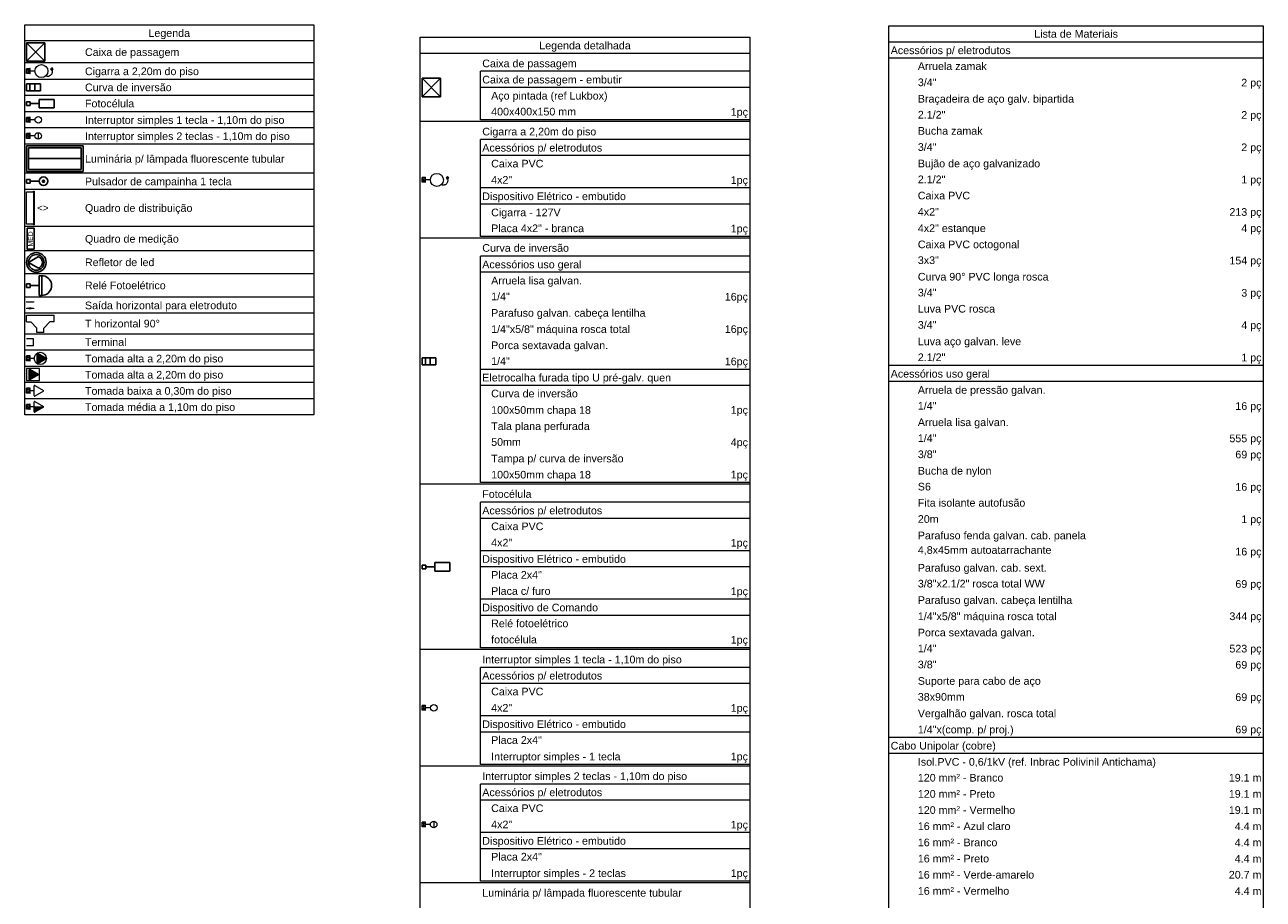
# Model space of a CAD drawing. Header units: millimetres. Extents: x -8 to 220, y -114 to 51.
# Tile 82 of 82: x 185 to 220, y 5 to 30. Entities that reach past the tile are written whole.
import ezdxf

# ---------------------------------------------------------------- set-up
doc = ezdxf.new("R2010")
doc.units = ezdxf.units.MM
doc.header["$MEASUREMENT"] = 0
for name, color, linetype, lineweight in [('Conexões - condutos Retangulares', 8, 'Continuous', 5), ('DI-Tabelas', 7, 'Continuous', 5), ('EL-Cigarra', 7, 'Continuous', 5), ('EL-Interruptor', 5, 'Continuous', 5), ('EL-Quadro de distribuição', 7, 'Continuous', 5), ('EL-Tomadas', 4, 'Continuous', 5), ('IFC-Caixa de passagem-Contorno', 44, 'Continuous', 5)]:
    doc.layers.add(name, color=color, linetype=linetype, lineweight=lineweight)
doc.layers.add('P-SIMBOL', color=5, linetype='Continuous')
doc.styles.add('Arial', font='arial.ttf')

msp = doc.modelspace()

# ---------------------------------------------------------------- hatches: boundary and pattern name
at = {"layer": 'EL-Tomadas', "linetype": 'Continuous'}
for points in [[(185.168, 20.316), (185.413, 20.175), (185.416, 20.173), (185.416, 20.172), (185.417, 20.17), (185.419, 20.168), (185.419, 20.165), (185.419, 20.162), (185.418, 20.16), (185.417, 20.158), (185.416, 20.156), (185.415, 20.155), (185.414, 20.155), (185.413, 20.154), (185.168, 20.012), (185.164, 20.011), (185.161, 20.011), (185.157, 20.012), (185.155, 20.013), (185.152, 20.015), (185.15, 20.019), (185.15, 20.022), (185.15, 20.306), (185.15, 20.309), (185.151, 20.311), (185.152, 20.313), (185.154, 20.315), (185.156, 20.316), (185.158, 20.317), (185.162, 20.318), (185.165, 20.318), (185.167, 20.317)], [(185.19, 19.71), (184.945, 19.851), (184.934, 19.852), (184.927, 19.841), (184.926, 19.558), (184.932, 19.547), (184.944, 19.547), (185.19, 19.689), (185.196, 19.699)], [(185.068, 18.769), (185.337, 18.769), (185.337, 18.766), (185.336, 18.763), (185.335, 18.761), (185.333, 18.759), (185.331, 18.758), (185.084, 18.616), (185.081, 18.615), (185.078, 18.615), (185.075, 18.616), (185.073, 18.617), (185.07, 18.62), (185.069, 18.623), (185.068, 18.626), (185.068, 18.769)]]:
    msp.add_hatch(color=7, dxfattribs=at).paths.add_polyline_path(points)
at = {"layer": 'P-SIMBOL', "linetype": 'Continuous'}
msp.add_hatch(color=7, dxfattribs=at).paths.add_polyline_path([(185.365, 25.26), (185.365, 25.263), (185.365, 25.265), (185.364, 25.268), (185.363, 25.27), (185.362, 25.273), (185.361, 25.275), (185.359, 25.278), (185.358, 25.28), (185.356, 25.282), (185.354, 25.284), (185.352, 25.285), (185.35, 25.287), (185.347, 25.288), (185.345, 25.289), (185.342, 25.29), (185.339, 25.29), (185.337, 25.291), (185.334, 25.291), (185.331, 25.291), (185.329, 25.29), (185.326, 25.29), (185.323, 25.289), (185.321, 25.288), (185.319, 25.287), (185.316, 25.285), (185.314, 25.284), (185.312, 25.282), (185.31, 25.28), (185.309, 25.278), (185.307, 25.275), (185.306, 25.273), (185.305, 25.27), (185.304, 25.268), (185.304, 25.265), (185.303, 25.263), (185.303, 25.26), (185.303, 25.257), (185.304, 25.254), (185.304, 25.252), (185.305, 25.249), (185.306, 25.247), (185.307, 25.244), (185.309, 25.242), (185.31, 25.24), (185.312, 25.238), (185.314, 25.236), (185.316, 25.234), (185.319, 25.233), (185.321, 25.232), (185.323, 25.231), (185.326, 25.23), (185.329, 25.229), (185.331, 25.229), (185.334, 25.229), (185.337, 25.229), (185.339, 25.229), (185.342, 25.23), (185.345, 25.231), (185.347, 25.232), (185.35, 25.233), (185.352, 25.234), (185.354, 25.236), (185.356, 25.238), (185.358, 25.24), (185.359, 25.242), (185.361, 25.244), (185.362, 25.247), (185.363, 25.249), (185.364, 25.252), (185.365, 25.254), (185.365, 25.257)])

# ---------------------------------------------------------------- linework, layer by layer
at = {"color": 7}
for p, q in [((184.846, 28.058), (185.246, 28.058)), ((184.846, 27.858), (184.846, 28.058)), ((184.846, 27.858), (185.246, 27.858)), ((184.946, 27.858), (184.946, 28.058)), ((185.082, 27.858), (185.082, 28.058)), ((185.246, 27.858), (185.246, 28.058)), ((196.226, 20.182), (196.626, 20.182)), ((196.226, 19.982), (196.226, 20.182)), ((196.226, 19.982), (196.626, 19.982)), ((196.326, 19.982), (196.326, 20.182)), ((196.461, 19.982), (196.461, 20.182)), ((196.626, 19.982), (196.626, 20.182))]:
    msp.add_line(p, q, dxfattribs=at)
at = {"layer": 'Conexões - condutos Retangulares', "color": 7}
for p, q in [((184.846, 21.805), (184.846, 21.785)), ((184.846, 21.795), (185.046, 21.795)), ((185.046, 21.805), (185.046, 21.785)), ((184.846, 21.605), (184.846, 21.585)), ((184.916, 21.595), (184.846, 21.595)), ((184.976, 21.605), (184.916, 21.605)), ((184.916, 21.605), (184.916, 21.585)), ((184.976, 21.585), (184.916, 21.585)), ((184.976, 21.605), (184.976, 21.585)), ((185.046, 21.595), (184.976, 21.595)), ((185.046, 21.605), (185.046, 21.585)), ((184.846, 21.212), (184.971, 21.212)), ((185.146, 20.912), (185.146, 21.036)), ((185.346, 20.912), (185.346, 21.036)), ((185.646, 21.212), (185.522, 21.212)), ((185.046, 20.53), (184.846, 20.53))]:
    msp.add_line(p, q, dxfattribs=at)
at = {"layer": 'Conexões - condutos Retangulares', "color": 7, "linetype": 'Continuous'}
for p, q in [((184.846, 21.412), (185.646, 21.412)), ((184.846, 21.212), (184.846, 21.412)), ((185.646, 21.212), (185.646, 21.412)), ((185.146, 21.036), (184.971, 21.212)), ((185.346, 21.036), (185.522, 21.212)), ((185.046, 20.73), (184.846, 20.73)), ((185.046, 20.53), (185.046, 20.73)), ((185.346, 20.912), (185.146, 20.912))]:
    msp.add_line(p, q, dxfattribs=at)
at = {"layer": 'DI-Tabelas'}
for p, q in [((184.796, 29.296), (184.796, 29.761)), ((184.796, 29.761), (193.11, 29.761)), ((193.11, 29.761), (193.11, 29.296)), ((209.659, 29.265), (209.659, 29.73)), ((209.659, 29.73), (220.425, 29.73)), ((220.425, 29.73), (220.425, 29.265)), ((193.11, 29.296), (184.796, 29.296)), ((184.796, 28.666), (184.796, 29.296)), ((193.11, 29.296), (193.11, 28.666)), ((196.176, 28.938), (196.176, 29.403)), ((196.176, 29.403), (205.652, 29.403)), ((205.652, 29.403), (205.652, 28.938)), ((220.425, 29.265), (209.659, 29.265)), ((209.659, 28.8), (209.659, 29.265)), ((220.425, 29.265), (220.425, 28.8)), ((205.652, 28.938), (196.176, 28.938)), ((196.176, 26.977), (196.176, 28.938)), ((205.652, 28.938), (205.652, 26.977)), ((186.478, 28.666), (184.796, 28.666)), ((184.796, 28.191), (184.796, 28.666)), ((193.11, 28.666), (186.478, 28.666)), ((193.11, 28.666), (193.11, 28.191)), ((220.425, 28.8), (209.659, 28.8)), ((209.659, 28.334), (209.659, 28.8)), ((220.425, 28.8), (220.425, 28.334)), ((186.478, 28.191), (184.796, 28.191)), ((184.796, 27.726), (184.796, 28.191)), ((193.11, 28.191), (186.478, 28.191)), ((193.11, 28.191), (193.11, 27.726)), ((205.652, 28.423), (197.908, 28.423)), ((197.908, 27.957), (197.908, 28.423)), ((205.652, 28.423), (205.652, 27.957)), ((209.659, 27.869), (209.659, 28.334)), ((220.425, 28.334), (220.425, 27.869)), ((205.652, 27.957), (197.908, 27.957)), ((197.908, 27.492), (197.908, 27.957)), ((205.652, 27.957), (205.652, 27.492)), ((209.659, 27.404), (209.659, 27.869)), ((220.425, 27.869), (220.425, 27.404)), ((186.478, 27.726), (184.796, 27.726)), ((184.796, 27.26), (184.796, 27.726)), ((193.11, 27.726), (186.478, 27.726)), ((193.11, 27.726), (193.11, 27.26)), ((197.908, 27.027), (197.908, 27.492)), ((205.652, 27.492), (205.652, 27.027)), ((186.478, 27.26), (184.796, 27.26)), ((184.796, 26.795), (184.796, 27.26)), ((193.11, 27.26), (186.478, 27.26)), ((193.11, 27.26), (193.11, 26.795)), ((209.659, 26.939), (209.659, 27.404)), ((220.425, 27.404), (220.425, 26.939)), ((186.478, 26.795), (184.796, 26.795)), ((184.796, 26.33), (184.796, 26.795)), ((193.11, 26.795), (186.478, 26.795)), ((193.11, 26.795), (193.11, 26.33)), ((197.858, 26.977), (196.176, 26.977)), ((196.176, 23.621), (196.176, 26.977)), ((205.652, 26.977), (197.858, 26.977)), ((204.58, 27.027), (197.908, 27.027)), ((205.652, 27.027), (204.58, 27.027)), ((205.652, 26.977), (205.652, 23.621)), ((209.659, 26.474), (209.659, 26.939)), ((220.425, 26.939), (220.425, 26.474)), ((205.652, 26.462), (197.908, 26.462)), ((197.908, 25.997), (197.908, 26.462)), ((205.652, 26.462), (205.652, 25.997)), ((209.659, 26.008), (209.659, 26.474)), ((220.425, 26.474), (220.425, 26.008)), ((186.478, 26.33), (184.796, 26.33)), ((184.796, 25.492), (184.796, 26.33)), ((193.11, 26.33), (186.478, 26.33)), ((193.11, 26.33), (193.11, 25.492)), ((205.652, 25.997), (197.908, 25.997)), ((197.908, 25.531), (197.908, 25.997)), ((205.652, 25.997), (205.652, 25.531)), ((209.659, 25.543), (209.659, 26.008)), ((220.425, 26.008), (220.425, 25.543)), ((186.478, 25.492), (184.796, 25.492)), ((184.796, 25.027), (184.796, 25.492)), ((193.11, 25.492), (186.478, 25.492)), ((193.11, 25.492), (193.11, 25.027)), ((197.908, 25.066), (197.908, 25.531)), ((205.652, 25.531), (205.652, 25.066)), ((209.659, 25.078), (209.659, 25.543)), ((220.425, 25.543), (220.425, 25.078)), ((186.478, 25.027), (184.796, 25.027)), ((184.796, 23.959), (184.796, 25.027)), ((193.11, 25.027), (186.478, 25.027)), ((193.11, 25.027), (193.11, 23.959)), ((204.64, 25.066), (197.908, 25.066)), ((197.908, 24.601), (197.908, 25.066)), ((205.652, 25.066), (204.64, 25.066)), ((205.652, 25.066), (205.652, 24.601)), ((209.659, 24.613), (209.659, 25.078)), ((220.425, 25.078), (220.425, 24.613)), ((205.652, 24.601), (197.908, 24.601)), ((197.908, 24.136), (197.908, 24.601)), ((205.652, 24.601), (205.652, 24.136)), ((209.659, 24.148), (209.659, 24.613)), ((220.425, 24.613), (220.425, 24.148)), ((186.478, 23.959), (184.796, 23.959)), ((184.796, 23.257), (184.796, 23.959)), ((193.11, 23.959), (186.478, 23.959)), ((193.11, 23.959), (193.11, 23.257)), ((197.908, 23.671), (197.908, 24.136)), ((205.652, 24.136), (205.652, 23.671)), ((209.659, 23.682), (209.659, 24.148)), ((220.425, 24.148), (220.425, 23.682)), ((197.858, 23.621), (196.176, 23.621)), ((196.176, 16.543), (196.176, 23.621)), ((205.652, 23.621), (197.858, 23.621)), ((204.64, 23.671), (197.908, 23.671)), ((205.652, 23.671), (204.64, 23.671)), ((205.652, 23.621), (205.652, 16.543)), ((209.659, 23.217), (209.659, 23.682)), ((220.425, 23.682), (220.425, 23.217)), ((186.478, 23.257), (184.796, 23.257)), ((184.796, 22.592), (184.796, 23.257)), ((193.11, 23.257), (186.478, 23.257)), ((193.11, 23.257), (193.11, 22.592)), ((209.659, 22.752), (209.659, 23.217)), ((220.425, 23.217), (220.425, 22.752)), ((205.652, 23.105), (197.908, 23.105)), ((197.908, 22.64), (197.908, 23.105)), ((205.652, 23.105), (205.652, 22.64)), ((186.478, 22.592), (184.796, 22.592)), ((184.796, 21.927), (184.796, 22.592)), ((193.11, 22.592), (186.478, 22.592)), ((193.11, 22.592), (193.11, 21.927)), ((205.652, 22.64), (197.908, 22.64)), ((197.908, 22.175), (197.908, 22.64)), ((205.652, 22.64), (205.652, 22.175)), ((209.659, 22.287), (209.659, 22.752)), ((220.425, 22.752), (220.425, 22.287)), ((197.908, 21.71), (197.908, 22.175)), ((205.652, 22.175), (205.652, 21.71)), ((209.659, 21.822), (209.659, 22.287)), ((220.425, 22.287), (220.425, 21.822)), ((186.478, 21.927), (184.796, 21.927)), ((184.796, 21.462), (184.796, 21.927)), ((193.11, 21.927), (186.478, 21.927)), ((193.11, 21.927), (193.11, 21.462)), ((209.659, 21.356), (209.659, 21.822)), ((220.425, 21.822), (220.425, 21.356)), ((186.478, 21.462), (184.796, 21.462)), ((184.796, 20.862), (184.796, 21.462)), ((193.11, 21.462), (186.478, 21.462)), ((193.11, 21.462), (193.11, 20.862)), ((197.908, 21.245), (197.908, 21.71)), ((205.652, 21.71), (205.652, 21.245)), ((197.908, 20.779), (197.908, 21.245)), ((205.652, 21.245), (205.652, 20.779)), ((209.659, 20.891), (209.659, 21.356)), ((220.425, 21.356), (220.425, 20.891)), ((186.478, 20.862), (184.796, 20.862)), ((184.796, 20.397), (184.796, 20.862)), ((193.11, 20.862), (186.478, 20.862)), ((193.11, 20.862), (193.11, 20.397)), ((197.908, 20.314), (197.908, 20.779)), ((205.652, 20.779), (205.652, 20.314)), ((209.659, 20.426), (209.659, 20.891)), ((220.425, 20.891), (220.425, 20.426)), ((186.478, 20.397), (184.796, 20.397)), ((184.796, 19.932), (184.796, 20.397)), ((193.11, 20.397), (186.478, 20.397)), ((193.11, 20.397), (193.11, 19.932)), ((197.908, 19.849), (197.908, 20.314)), ((205.652, 20.314), (205.652, 19.849)), ((209.659, 19.961), (209.659, 20.426)), ((220.425, 20.426), (220.425, 19.961)), ((210.439, 19.961), (209.659, 19.961)), ((209.659, 19.496), (209.659, 19.961)), ((217.157, 19.961), (210.439, 19.961)), ((220.425, 19.961), (217.157, 19.961)), ((220.425, 19.961), (220.425, 19.496)), ((186.478, 19.932), (184.796, 19.932)), ((184.796, 19.467), (184.796, 19.932)), ((193.11, 19.932), (186.478, 19.932)), ((193.11, 19.932), (193.11, 19.467)), ((204.56, 19.849), (197.908, 19.849)), ((197.908, 19.384), (197.908, 19.849)), ((205.652, 19.849), (204.56, 19.849)), ((205.652, 19.849), (205.652, 19.384)), ((186.478, 19.467), (184.796, 19.467)), ((184.796, 19.001), (184.796, 19.467)), ((193.11, 19.467), (186.478, 19.467)), ((193.11, 19.467), (193.11, 19.001)), ((205.652, 19.384), (197.908, 19.384)), ((197.908, 18.919), (197.908, 19.384)), ((205.652, 19.384), (205.652, 18.919)), ((220.425, 19.496), (209.659, 19.496)), ((209.659, 19.03), (209.659, 19.496)), ((220.425, 19.496), (220.425, 19.03)), ((186.478, 19.001), (184.796, 19.001)), ((184.796, 18.536), (184.796, 19.001)), ((193.11, 19.001), (186.478, 19.001)), ((193.11, 19.001), (193.11, 18.536)), ((197.908, 18.453), (197.908, 18.919)), ((205.652, 18.919), (205.652, 18.453)), ((209.659, 18.565), (209.659, 19.03)), ((220.425, 19.03), (220.425, 18.565)), ((186.478, 18.536), (184.796, 18.536)), ((193.11, 18.536), (186.478, 18.536)), ((209.659, 18.1), (209.659, 18.565)), ((220.425, 18.565), (220.425, 18.1)), ((197.908, 17.988), (197.908, 18.453)), ((205.652, 18.453), (205.652, 17.988)), ((197.908, 17.523), (197.908, 17.988)), ((205.652, 17.988), (205.652, 17.523)), ((209.659, 17.635), (209.659, 18.1)), ((220.425, 18.1), (220.425, 17.635)), ((197.908, 17.058), (197.908, 17.523)), ((205.652, 17.523), (205.652, 17.058)), ((209.659, 17.17), (209.659, 17.635)), ((220.425, 17.635), (220.425, 17.17)), ((209.659, 16.704), (209.659, 17.17)), ((220.425, 17.17), (220.425, 16.704)), ((197.908, 16.593), (197.908, 17.058)), ((205.652, 17.058), (205.652, 16.593)), ((197.858, 16.543), (196.176, 16.543)), ((196.176, 11.791), (196.176, 16.543)), ((205.652, 16.543), (197.858, 16.543)), ((204.56, 16.593), (197.908, 16.593)), ((205.652, 16.593), (204.56, 16.593)), ((205.652, 16.543), (205.652, 11.791)), ((209.659, 16.239), (209.659, 16.704)), ((220.425, 16.704), (220.425, 16.239)), ((209.659, 15.774), (209.659, 16.239)), ((220.425, 16.239), (220.425, 15.774)), ((205.652, 16.027), (197.908, 16.027)), ((197.908, 15.562), (197.908, 16.027)), ((205.652, 16.027), (205.652, 15.562)), ((209.659, 15.309), (209.659, 15.774)), ((220.425, 15.774), (220.425, 15.309)), ((205.652, 15.562), (197.908, 15.562)), ((197.908, 15.097), (197.908, 15.562)), ((205.652, 15.562), (205.652, 15.097)), ((197.908, 14.632), (197.908, 15.097)), ((205.652, 15.097), (205.652, 14.632)), ((209.659, 14.844), (209.659, 15.309)), ((220.425, 15.309), (220.425, 14.844)), ((204.11, 14.632), (197.908, 14.632)), ((197.908, 14.167), (197.908, 14.632)), ((205.652, 14.632), (204.11, 14.632)), ((205.652, 14.632), (205.652, 14.167)), ((209.659, 14.378), (209.659, 14.844)), ((220.425, 14.844), (220.425, 14.378)), ((209.659, 13.913), (209.659, 14.378)), ((220.425, 14.378), (220.425, 13.913)), ((205.652, 14.167), (197.908, 14.167)), ((197.908, 13.701), (197.908, 14.167)), ((205.652, 14.167), (205.652, 13.701)), ((209.659, 13.448), (209.659, 13.913)), ((220.425, 13.913), (220.425, 13.448)), ((197.908, 13.236), (197.908, 13.701)), ((205.652, 13.701), (205.652, 13.236)), ((204.11, 13.236), (197.908, 13.236)), ((197.908, 12.771), (197.908, 13.236)), ((205.652, 13.236), (204.11, 13.236)), ((205.652, 13.236), (205.652, 12.771)), ((209.659, 12.983), (209.659, 13.448)), ((220.425, 13.448), (220.425, 12.983)), ((209.659, 12.518), (209.659, 12.983)), ((220.425, 12.983), (220.425, 12.518)), ((205.652, 12.771), (197.908, 12.771)), ((197.908, 12.306), (197.908, 12.771)), ((205.652, 12.771), (205.652, 12.306)), ((209.659, 12.052), (209.659, 12.518)), ((220.425, 12.518), (220.425, 12.052)), ((197.908, 11.841), (197.908, 12.306)), ((205.652, 12.306), (205.652, 11.841)), ((197.858, 11.791), (196.176, 11.791)), ((196.176, 8.434), (196.176, 11.791)), ((205.652, 11.791), (197.858, 11.791)), ((204.11, 11.841), (197.908, 11.841)), ((205.652, 11.841), (204.11, 11.841)), ((205.652, 11.791), (205.652, 8.434)), ((209.659, 11.587), (209.659, 12.052)), ((220.425, 12.052), (220.425, 11.587)), ((209.659, 11.122), (209.659, 11.587)), ((220.425, 11.587), (220.425, 11.122)), ((205.652, 11.275), (197.908, 11.275)), ((197.908, 10.81), (197.908, 11.275)), ((205.652, 11.275), (205.652, 10.81)), ((209.659, 10.657), (209.659, 11.122)), ((220.425, 11.122), (220.425, 10.657)), ((205.652, 10.81), (197.908, 10.81)), ((197.908, 10.345), (197.908, 10.81)), ((205.652, 10.81), (205.652, 10.345)), ((197.908, 9.88), (197.908, 10.345)), ((205.652, 10.345), (205.652, 9.88)), ((209.659, 10.192), (209.659, 10.657)), ((220.425, 10.657), (220.425, 10.192)), ((209.659, 9.726), (209.659, 10.192)), ((220.425, 10.192), (220.425, 9.726)), ((204.335, 9.88), (197.908, 9.88)), ((197.908, 9.415), (197.908, 9.88)), ((205.652, 9.88), (204.335, 9.88)), ((205.652, 9.88), (205.652, 9.415)), ((209.659, 9.261), (209.659, 9.726)), ((220.425, 9.726), (220.425, 9.261)), ((205.652, 9.415), (197.908, 9.415)), ((197.908, 8.949), (197.908, 9.415)), ((205.652, 9.415), (205.652, 8.949)), ((197.908, 8.484), (197.908, 8.949)), ((205.652, 8.949), (205.652, 8.484)), ((210.439, 9.261), (209.659, 9.261)), ((209.659, 8.796), (209.659, 9.261)), ((217.157, 9.261), (210.439, 9.261)), ((220.425, 9.261), (217.157, 9.261)), ((220.425, 9.261), (220.425, 8.796)), ((220.425, 8.796), (209.659, 8.796)), ((209.659, 8.331), (209.659, 8.796)), ((220.425, 8.796), (220.425, 8.331)), ((197.858, 8.434), (196.176, 8.434)), ((196.176, 5.078), (196.176, 8.434)), ((205.652, 8.434), (197.858, 8.434)), ((204.335, 8.484), (197.908, 8.484)), ((205.652, 8.484), (204.335, 8.484)), ((205.652, 8.434), (205.652, 5.078)), ((209.659, 7.866), (209.659, 8.331)), ((220.425, 8.331), (220.425, 7.866)), ((205.652, 7.919), (197.908, 7.919)), ((197.908, 7.454), (197.908, 7.919)), ((205.652, 7.919), (205.652, 7.454)), ((209.659, 7.4), (209.659, 7.866)), ((220.425, 7.866), (220.425, 7.4)), ((205.652, 7.454), (197.908, 7.454)), ((197.908, 6.989), (197.908, 7.454)), ((205.652, 7.454), (205.652, 6.989)), ((209.659, 6.935), (209.659, 7.4)), ((220.425, 7.4), (220.425, 6.935)), ((197.908, 6.523), (197.908, 6.989)), ((205.652, 6.989), (205.652, 6.523)), ((209.659, 6.47), (209.659, 6.935)), ((220.425, 6.935), (220.425, 6.47)), ((204.335, 6.523), (197.908, 6.523)), ((197.908, 6.058), (197.908, 6.523)), ((205.652, 6.523), (204.335, 6.523)), ((205.652, 6.523), (205.652, 6.058)), ((209.659, 6.005), (209.659, 6.47)), ((220.425, 6.47), (220.425, 6.005)), ((205.652, 6.058), (197.908, 6.058)), ((197.908, 5.593), (197.908, 6.058)), ((205.652, 6.058), (205.652, 5.593)), ((209.659, 5.54), (209.659, 6.005)), ((220.425, 6.005), (220.425, 5.54)), ((197.908, 5.128), (197.908, 5.593)), ((205.652, 5.593), (205.652, 5.128)), ((209.659, 5.074), (209.659, 5.54)), ((220.425, 5.54), (220.425, 5.074)), ((197.858, 5.078), (196.176, 5.078)), ((196.176, -1.535), (196.176, 5.078)), ((205.652, 5.078), (197.858, 5.078)), ((204.335, 5.128), (197.908, 5.128)), ((205.652, 5.128), (204.335, 5.128)), ((205.652, 5.078), (205.652, -1.535)), ((209.659, 4.609), (209.659, 5.074)), ((220.425, 5.074), (220.425, 4.609)), ((209.659, 4.144), (209.659, 4.609)), ((220.425, 4.609), (220.425, 4.144))]:
    msp.add_line(p, q, dxfattribs=at)
at = {"layer": 'EL-Cigarra', "color": 7}
for p, q in [((185.087, 28.428), (184.947, 28.428)), ((196.466, 25.299), (196.327, 25.299))]:
    msp.add_line(p, q, dxfattribs=at)
for points in [[(185.605, 28.485), (185.605, 28.49), (185.603, 28.494), (185.601, 28.499), (185.598, 28.503), (185.595, 28.506), (185.591, 28.509), (185.586, 28.511), (185.581, 28.513), (185.576, 28.513), (185.572, 28.513), (185.567, 28.511), (185.562, 28.509), (185.558, 28.506), (185.555, 28.503), (185.552, 28.499), (185.55, 28.494), (185.548, 28.49), (185.548, 28.485), (185.576, 28.485), (185.548, 28.485), (185.548, 28.485), (185.548, 28.485), (185.548, 28.48), (185.55, 28.475), (185.552, 28.47), (185.555, 28.466), (185.558, 28.463), (185.562, 28.46), (185.567, 28.458), (185.572, 28.457), (185.576, 28.456), (185.581, 28.457), (185.586, 28.458), (185.591, 28.46), (185.595, 28.463), (185.598, 28.466), (185.601, 28.47), (185.603, 28.475), (185.605, 28.48), (185.605, 28.485), (185.576, 28.485), (185.605, 28.485)], [(185.407, 28.296), (185.422, 28.29), (185.439, 28.286), (185.456, 28.284), (185.473, 28.284), (185.49, 28.287), (185.506, 28.291), (185.522, 28.298), (185.536, 28.307), (185.55, 28.317), (185.562, 28.33), (185.572, 28.343), (185.581, 28.358), (185.587, 28.374), (185.591, 28.39), (185.594, 28.407), (185.594, 28.424), (185.591, 28.441), (185.587, 28.458)], [(196.786, 25.166), (196.802, 25.16), (196.818, 25.156), (196.835, 25.154), (196.852, 25.155), (196.869, 25.157), (196.885, 25.162), (196.901, 25.169), (196.916, 25.177), (196.929, 25.188), (196.941, 25.2), (196.951, 25.214), (196.96, 25.228), (196.966, 25.244), (196.97, 25.261), (196.973, 25.278), (196.973, 25.295), (196.971, 25.311), (196.966, 25.328)], [(196.984, 25.355), (196.984, 25.36), (196.982, 25.365), (196.98, 25.369), (196.977, 25.373), (196.974, 25.377), (196.97, 25.38), (196.965, 25.382), (196.961, 25.383), (196.956, 25.383), (196.951, 25.383), (196.946, 25.382), (196.941, 25.38), (196.937, 25.377), (196.934, 25.373), (196.931, 25.369), (196.929, 25.365), (196.928, 25.36), (196.927, 25.355), (196.956, 25.355), (196.927, 25.355), (196.927, 25.355), (196.927, 25.355), (196.928, 25.35), (196.929, 25.345), (196.931, 25.341), (196.934, 25.337), (196.937, 25.333), (196.941, 25.33), (196.946, 25.328), (196.951, 25.327), (196.956, 25.326), (196.961, 25.327), (196.965, 25.328), (196.97, 25.33), (196.974, 25.333), (196.977, 25.337), (196.98, 25.341), (196.982, 25.345), (196.984, 25.35), (196.984, 25.355), (196.956, 25.355), (196.984, 25.355)]]:
    msp.add_lwpolyline(points, dxfattribs=at)
for centre, radius in [((185.274, 28.428), 0.188), ((185.576, 28.485), 0.0291), ((185.576, 28.485), 0.0285), ((196.653, 25.299), 0.188), ((196.956, 25.355), 0.0291), ((196.956, 25.355), 0.0285)]:
    msp.add_circle(centre, radius, dxfattribs=at)
at = {"layer": 'EL-Interruptor', "color": 7}
for p, q in [((185.093, 27.028), (184.947, 27.028)), ((185.087, 26.563), (184.947, 26.563)), ((185.18, 26.656), (185.18, 26.469)), ((196.472, 10.112), (196.327, 10.112)), ((196.56, 6.85), (196.56, 6.662)), ((196.466, 6.756), (196.327, 6.756))]:
    msp.add_line(p, q, dxfattribs=at)
for centre in [(185.186, 27.028), (185.18, 26.563), (196.566, 10.112), (196.56, 6.756)]:
    msp.add_circle(centre, 0.0938, dxfattribs=at)
at = {"layer": 'EL-Quadro de distribuição', "color": 7}
for p, q in [((184.846, 24.957), (185.05, 24.957)), ((184.846, 24.029), (184.846, 24.957)), ((185.05, 24.957), (185.05, 24.977)), ((185.05, 24.977), (185.07, 24.977)), ((185.05, 24.957), (185.05, 24.029)), ((185.07, 24.977), (185.07, 24.009)), ((185.05, 24.029), (184.846, 24.029)), ((185.05, 24.009), (185.05, 24.029)), ((185.07, 24.009), (185.05, 24.009))]:
    msp.add_line(p, q, dxfattribs=at)
at = {"layer": 'EL-Tomadas', "color": 7}
for p, q in [((185.168, 20.316), (185.413, 20.175)), ((185.068, 20.164), (184.947, 20.164)), ((185.15, 20.023), (185.15, 20.306)), ((185.413, 20.154), (185.168, 20.012)), ((184.926, 19.558), (184.927, 19.841)), ((185.19, 19.689), (184.944, 19.547)), ((184.945, 19.851), (185.19, 19.71)), ((185.068, 19.092), (185.068, 19.376)), ((185.086, 19.386), (185.331, 19.244)), ((185.068, 19.234), (184.947, 19.234)), ((185.068, 18.627), (185.068, 18.91)), ((185.331, 19.224), (185.086, 19.082)), ((185.086, 18.921), (185.331, 18.779)), ((185.068, 18.769), (184.947, 18.769)), ((185.068, 18.769), (185.337, 18.769)), ((185.331, 18.758), (185.086, 18.617))]:
    msp.add_line(p, q, dxfattribs=at)
for points in [[(185.168, 20.316), (185.167, 20.317), (185.165, 20.318), (185.164, 20.318), (185.163, 20.318), (185.161, 20.318), (185.16, 20.318), (185.158, 20.318), (185.157, 20.317), (185.156, 20.316), (185.155, 20.316), (185.154, 20.315), (185.153, 20.314), (185.152, 20.313), (185.151, 20.311), (185.151, 20.31), (185.15, 20.309), (185.15, 20.307), (185.15, 20.306)], [(185.15, 20.023), (185.15, 20.021), (185.15, 20.02), (185.15, 20.019), (185.151, 20.017), (185.152, 20.016), (185.152, 20.015), (185.153, 20.014), (185.155, 20.013), (185.156, 20.012), (185.157, 20.012), (185.158, 20.011), (185.16, 20.011), (185.161, 20.011), (185.162, 20.011), (185.164, 20.011), (185.165, 20.011), (185.166, 20.012), (185.168, 20.012)], [(185.413, 20.154), (185.414, 20.155), (185.415, 20.156), (185.416, 20.157), (185.417, 20.158), (185.418, 20.159), (185.418, 20.16), (185.419, 20.162), (185.419, 20.163), (185.419, 20.164), (185.419, 20.166), (185.419, 20.167), (185.418, 20.169), (185.418, 20.17), (185.417, 20.171), (185.416, 20.172), (185.415, 20.173), (185.414, 20.174), (185.413, 20.175)], [(185.216, 19.871), (184.846, 19.871), (184.846, 19.527), (185.216, 19.527), (185.216, 19.871)], [(184.945, 19.851), (184.943, 19.852), (184.942, 19.852), (184.941, 19.853), (184.939, 19.853), (184.938, 19.853), (184.936, 19.853), (184.935, 19.852), (184.934, 19.852), (184.933, 19.851), (184.931, 19.85), (184.93, 19.85), (184.929, 19.849), (184.929, 19.847), (184.928, 19.846), (184.927, 19.845), (184.927, 19.844), (184.927, 19.842), (184.927, 19.841)], [(185.19, 19.689), (185.191, 19.69), (185.192, 19.691), (185.193, 19.692), (185.194, 19.693), (185.195, 19.694), (185.195, 19.695), (185.195, 19.696), (185.196, 19.698), (185.196, 19.699), (185.196, 19.701), (185.195, 19.702), (185.195, 19.703), (185.195, 19.705), (185.194, 19.706), (185.193, 19.707), (185.192, 19.708), (185.191, 19.709), (185.19, 19.71)], [(184.926, 19.558), (184.926, 19.556), (184.927, 19.555), (184.927, 19.553), (184.928, 19.552), (184.928, 19.551), (184.929, 19.55), (184.93, 19.549), (184.931, 19.548), (184.932, 19.547), (184.934, 19.547), (184.935, 19.546), (184.936, 19.546), (184.938, 19.546), (184.939, 19.546), (184.94, 19.546), (184.942, 19.546), (184.943, 19.547), (184.944, 19.547)], [(185.086, 19.386), (185.085, 19.387), (185.084, 19.387), (185.082, 19.387), (185.081, 19.388), (185.079, 19.388), (185.078, 19.387), (185.077, 19.387), (185.075, 19.387), (185.074, 19.386), (185.073, 19.385), (185.072, 19.384), (185.071, 19.383), (185.07, 19.382), (185.069, 19.381), (185.069, 19.38), (185.068, 19.378), (185.068, 19.377), (185.068, 19.376)], [(185.331, 19.224), (185.332, 19.224), (185.334, 19.225), (185.335, 19.226), (185.335, 19.227), (185.336, 19.229), (185.337, 19.23), (185.337, 19.231), (185.337, 19.233), (185.337, 19.234), (185.337, 19.235), (185.337, 19.237), (185.337, 19.238), (185.336, 19.239), (185.335, 19.241), (185.335, 19.242), (185.334, 19.243), (185.332, 19.244), (185.331, 19.244)], [(185.068, 19.092), (185.068, 19.091), (185.068, 19.09), (185.069, 19.088), (185.069, 19.087), (185.07, 19.086), (185.071, 19.085), (185.072, 19.084), (185.073, 19.083), (185.074, 19.082), (185.075, 19.081), (185.076, 19.081), (185.078, 19.081), (185.079, 19.08), (185.081, 19.08), (185.082, 19.081), (185.083, 19.081), (185.085, 19.081), (185.086, 19.082)], [(185.086, 18.921), (185.085, 18.921), (185.084, 18.922), (185.082, 18.922), (185.081, 18.922), (185.079, 18.922), (185.078, 18.922), (185.077, 18.922), (185.075, 18.921), (185.074, 18.921), (185.073, 18.92), (185.072, 18.919), (185.071, 18.918), (185.07, 18.917), (185.069, 18.916), (185.069, 18.915), (185.068, 18.913), (185.068, 18.912), (185.068, 18.91)], [(185.068, 18.627), (185.068, 18.626), (185.068, 18.624), (185.069, 18.623), (185.069, 18.622), (185.07, 18.621), (185.071, 18.619), (185.072, 18.618), (185.073, 18.618), (185.074, 18.617), (185.075, 18.616), (185.076, 18.616), (185.078, 18.615), (185.079, 18.615), (185.081, 18.615), (185.082, 18.615), (185.083, 18.616), (185.085, 18.616), (185.086, 18.617)], [(185.331, 18.758), (185.332, 18.759), (185.334, 18.76), (185.335, 18.761), (185.335, 18.762), (185.336, 18.763), (185.337, 18.765), (185.337, 18.766), (185.337, 18.767), (185.337, 18.769), (185.337, 18.77), (185.337, 18.772), (185.337, 18.773), (185.336, 18.774), (185.335, 18.775), (185.335, 18.777), (185.334, 18.778), (185.332, 18.778), (185.331, 18.779)]]:
    msp.add_lwpolyline(points, dxfattribs=at)
msp.add_circle((185.244, 20.164), 0.176, dxfattribs=at)
at = {"layer": 'IFC-Caixa de passagem-Contorno', "color": 7}
for p, q in [((184.941, 28.35), (184.941, 28.506)), ((184.947, 28.506), (184.941, 28.506)), ((184.947, 28.35), (184.947, 28.506)), ((184.846, 28.358), (184.846, 28.498)), ((184.941, 28.498), (184.846, 28.498)), ((184.941, 28.358), (184.846, 28.358)), ((184.947, 28.35), (184.941, 28.35)), ((184.846, 26.958), (184.846, 27.098)), ((184.941, 27.098), (184.846, 27.098)), ((184.941, 26.95), (184.941, 27.106)), ((184.947, 27.106), (184.941, 27.106)), ((184.947, 26.95), (184.947, 27.106)), ((184.941, 26.958), (184.846, 26.958)), ((184.947, 26.95), (184.941, 26.95)), ((184.846, 26.493), (184.846, 26.633)), ((184.941, 26.633), (184.846, 26.633)), ((184.941, 26.493), (184.846, 26.493)), ((184.941, 26.485), (184.941, 26.641)), ((184.947, 26.641), (184.941, 26.641)), ((184.947, 26.485), (184.941, 26.485)), ((184.947, 26.485), (184.947, 26.641)), ((196.226, 25.229), (196.226, 25.369)), ((196.321, 25.369), (196.226, 25.369)), ((196.321, 25.221), (196.321, 25.377)), ((196.327, 25.377), (196.321, 25.377)), ((196.327, 25.221), (196.327, 25.377)), ((196.321, 25.229), (196.226, 25.229)), ((196.327, 25.221), (196.321, 25.221)), ((184.846, 20.094), (184.846, 20.234)), ((184.941, 20.234), (184.846, 20.234)), ((184.941, 20.094), (184.846, 20.094)), ((184.941, 20.086), (184.941, 20.242)), ((184.947, 20.242), (184.941, 20.242)), ((184.947, 20.086), (184.941, 20.086)), ((184.947, 20.086), (184.947, 20.242)), ((184.846, 19.164), (184.846, 19.304)), ((184.941, 19.304), (184.846, 19.304)), ((184.941, 19.156), (184.941, 19.312)), ((184.947, 19.312), (184.941, 19.312)), ((184.947, 19.156), (184.947, 19.312)), ((184.941, 19.164), (184.846, 19.164)), ((184.947, 19.156), (184.941, 19.156)), ((184.846, 18.699), (184.846, 18.839)), ((184.941, 18.839), (184.846, 18.839)), ((184.941, 18.699), (184.846, 18.699)), ((184.941, 18.691), (184.941, 18.847)), ((184.947, 18.847), (184.941, 18.847)), ((184.947, 18.691), (184.941, 18.691)), ((184.947, 18.691), (184.947, 18.847)), ((196.226, 10.042), (196.226, 10.182)), ((196.321, 10.182), (196.226, 10.182)), ((196.321, 10.042), (196.226, 10.042)), ((196.321, 10.034), (196.321, 10.19)), ((196.327, 10.19), (196.321, 10.19)), ((196.327, 10.034), (196.321, 10.034)), ((196.327, 10.034), (196.327, 10.19)), ((196.226, 6.686), (196.226, 6.826)), ((196.321, 6.826), (196.226, 6.826)), ((196.321, 6.678), (196.321, 6.834)), ((196.327, 6.834), (196.321, 6.834)), ((196.327, 6.678), (196.327, 6.834)), ((196.321, 6.686), (196.226, 6.686)), ((196.327, 6.678), (196.321, 6.678))]:
    msp.add_line(p, q, dxfattribs=at)
for centre, radius in [((184.894, 28.458), 0.025), ((184.894, 28.398), 0.0199), ((184.894, 27.058), 0.025), ((184.894, 26.998), 0.0199), ((184.894, 26.593), 0.025), ((184.894, 26.533), 0.0199), ((196.273, 25.329), 0.025), ((196.273, 25.269), 0.0199), ((184.894, 20.194), 0.025), ((184.894, 20.134), 0.0199), ((184.894, 19.264), 0.025), ((184.894, 19.204), 0.0199), ((184.894, 18.799), 0.025), ((184.894, 18.739), 0.0199), ((196.273, 10.142), 0.025), ((196.273, 10.082), 0.0199), ((196.273, 6.786), 0.025), ((196.273, 6.726), 0.0199)]:
    msp.add_circle(centre, radius, dxfattribs=at)
at = {"layer": 'P-SIMBOL', "color": 7}
for p, q in [((184.846, 29.246), (185.376, 29.246)), ((184.846, 29.246), (184.846, 28.716)), ((184.846, 29.246), (185.376, 28.716)), ((185.376, 29.246), (184.846, 28.716)), ((185.376, 29.246), (185.376, 28.716)), ((184.846, 28.716), (185.376, 28.716)), ((196.226, 28.222), (196.756, 28.222)), ((196.226, 28.222), (196.226, 27.692)), ((196.226, 28.222), (196.756, 27.692)), ((196.756, 28.222), (196.226, 27.692)), ((196.756, 28.222), (196.756, 27.692)), ((184.846, 27.546), (184.952, 27.546)), ((184.846, 27.44), (184.846, 27.546)), ((184.952, 27.44), (184.846, 27.44)), ((184.952, 27.546), (184.952, 27.44)), ((185.209, 27.493), (184.952, 27.493)), ((185.209, 27.616), (185.642, 27.616)), ((185.209, 27.616), (185.642, 27.616)), ((185.209, 27.616), (185.209, 27.37)), ((185.209, 27.616), (185.209, 27.37)), ((185.642, 27.616), (185.642, 27.37)), ((185.642, 27.616), (185.642, 27.37)), ((196.226, 27.692), (196.756, 27.692)), ((185.209, 27.37), (185.642, 27.37)), ((185.209, 27.37), (185.642, 27.37)), ((184.846, 26.28), (184.846, 25.542)), ((184.846, 26.28), (186.478, 26.28)), ((184.904, 26.223), (184.904, 25.6)), ((184.904, 26.223), (186.421, 26.223)), ((186.421, 26.223), (186.421, 25.6)), ((186.478, 26.28), (186.478, 25.542)), ((184.904, 25.911), (186.421, 25.911)), ((184.846, 25.542), (186.478, 25.542)), ((184.846, 25.207), (184.846, 25.313)), ((184.846, 25.313), (184.953, 25.313)), ((184.904, 25.6), (186.421, 25.6)), ((184.953, 25.313), (184.953, 25.207)), ((184.953, 25.207), (184.846, 25.207)), ((185.21, 25.26), (184.953, 25.26)), ((184.904, 22.925), (185.19, 23.091)), ((185.19, 22.76), (184.904, 22.925)), ((185.21, 22.542), (185.21, 21.977)), ((185.21, 22.542), (185.286, 22.542)), ((185.286, 22.542), (185.286, 21.977)), ((185.286, 22.542), (185.286, 21.977)), ((184.846, 22.207), (184.846, 22.313)), ((184.846, 22.313), (184.953, 22.313)), ((184.953, 22.207), (184.846, 22.207)), ((184.953, 22.313), (184.953, 22.207)), ((185.21, 22.26), (184.953, 22.26)), ((185.21, 21.977), (185.286, 21.977)), ((196.589, 14.29), (197.022, 14.29)), ((196.589, 14.29), (197.022, 14.29)), ((196.589, 14.29), (196.589, 14.044)), ((196.589, 14.29), (196.589, 14.044)), ((197.022, 14.29), (197.022, 14.044)), ((197.022, 14.29), (197.022, 14.044)), ((196.226, 14.22), (196.332, 14.22)), ((196.226, 14.114), (196.226, 14.22)), ((196.332, 14.114), (196.226, 14.114)), ((196.332, 14.22), (196.332, 14.114)), ((196.589, 14.167), (196.332, 14.167)), ((196.589, 14.044), (197.022, 14.044)), ((196.589, 14.044), (197.022, 14.044))]:
    msp.add_line(p, q, dxfattribs=at)
for points in [[(184.864, 23.909), (185.064, 23.909), (185.064, 23.307), (184.864, 23.307), (184.864, 23.909)], [(185.19, 22.76), (185.212, 22.769), (185.232, 22.782), (185.25, 22.797), (185.266, 22.815), (185.28, 22.834), (185.291, 22.855), (185.299, 22.878), (185.304, 22.901), (185.305, 22.925), (185.304, 22.949), (185.299, 22.972), (185.291, 22.994), (185.28, 23.016), (185.266, 23.035), (185.25, 23.053), (185.232, 23.068), (185.212, 23.08), (185.19, 23.09)], [(185.286, 21.977), (185.335, 21.982), (185.383, 21.994), (185.427, 22.015), (185.468, 22.044), (185.503, 22.078), (185.531, 22.119), (185.552, 22.163), (185.564, 22.211), (185.569, 22.26), (185.564, 22.309), (185.552, 22.357), (185.531, 22.401), (185.503, 22.442), (185.468, 22.476), (185.427, 22.505), (185.383, 22.525), (185.335, 22.538), (185.286, 22.542)]]:
    msp.add_lwpolyline(points, dxfattribs=at)
for centre, radius in [((185.335, 25.26), 0.125), ((185.334, 25.26), 0.031), ((185.334, 25.26), 0.031), ((185.129, 22.925), 0.282), ((185.129, 22.925), 0.225)]:
    msp.add_circle(centre, radius, dxfattribs=at)

# ---------------------------------------------------------------- texts
at = {"layer": 'DI-Tabelas', "char_height": 0.22, "line_spacing_factor": 0.6, "style": 'Arial'}
for s, insert, width, attachment_point in [('Legenda', (188.953, 29.346), 2.39216, 8), ('Lista de Materiais', (215.042, 29.387), 4.81619, 8), ('Legenda detalhada', (200.914, 28.988), 5.26223, 8), ('Caixa de passagem', (186.528, 28.798), 5.43226, 7), ('Acessórios p/ eletrodutos', (209.709, 28.85), 6.90082, 7), ('Cigarra a 2,20m do piso', (186.528, 28.246), 6.55841, 7), ('Caixa de passagem', (197.958, 28.473), 5.43226, 7), ('Arruela zamak', (210.489, 28.457), 3.96235, 7), ('Curva de inversão', (186.528, 27.848), 4.98756, 7), ('Caixa de passagem - embutir', (197.958, 28.007), 8.02732, 7), ('3/4"', (210.489, 27.992), 1.0725, 7), ('2 pç', (220.375, 27.919), 1.16171, 9), ('   Aço pintada (ref Lukbox)', (197.958, 27.542), 7.20768, 7), ('Fotocélula', (186.528, 27.383), 2.83552, 7), ('   400x400x150 mm', (197.958, 27.15), 5.39771, 7), ('Braçadeira de aço galv. bipartida', (210.489, 27.454), 8.98445, 7), ('Interruptor simples 1 tecla - 1,10m do piso', (186.528, 26.845), 11.47655, 7), ('1pç', (205.602, 27.077), 0.99101, 9), ('2.1/2"', (210.489, 27.061), 1.58494, 7), ('2 pç', (220.375, 26.989), 1.16171, 9), ('Cigarra a 2,20m do piso', (197.958, 26.512), 6.55841, 7), ('Bucha zamak', (210.489, 26.596), 3.72424, 7), ('Interruptor simples 2 teclas - 1,10m do piso', (186.528, 26.38), 11.78409, 7), ('Acessórios p/ eletrodutos', (197.958, 26.047), 6.90082, 7), ('3/4"', (210.489, 26.131), 1.0725, 7), ('Luminária p/ lâmpada fluorescente tubular', (186.528, 25.729), 11.47756, 7), ('2 pç', (220.375, 26.058), 1.16171, 9), ('   Caixa PVC', (197.958, 25.654), 3.51866, 7), ('Bujão de aço galvanizado', (210.489, 25.593), 7.03866, 7), ('Pulsador de campainha 1 tecla', (186.528, 25.077), 8.43848, 7), ('   4x2"', (197.958, 25.189), 1.72143, 7), ('1pç', (205.602, 25.116), 0.99101, 9), ('2.1/2"', (210.489, 25.201), 1.58494, 7), ('1 pç', (220.375, 25.128), 1.16171, 9), ('Dispositivo Elétrico - embutido', (197.958, 24.651), 8.2661, 7), ('Caixa PVC', (210.489, 24.735), 3.00655, 7), ('Quadro de distribuição', (186.528, 24.311), 6.18314, 7), ('   Cigarra - 127V', (197.958, 24.186), 4.50832, 7), ('4x2"', (210.489, 24.27), 1.20933, 7), ('213 pç', (220.375, 24.198), 1.84518, 9), ('   Placa 4x2" - branca', (197.958, 23.793), 5.85482, 7), ('1pç', (205.602, 23.721), 0.99101, 9), ('4x2" estanque', (210.489, 23.732), 3.90869, 7), ('4 pç', (220.375, 23.732), 1.16171, 9), ('Quadro de medição', (186.528, 23.426), 5.39771, 7), ('Curva de inversão', (197.958, 23.228), 4.98756, 7), ('Caixa PVC octogonal', (210.489, 23.267), 5.84241, 7), ('3x3"', (210.489, 22.875), 1.20933, 7), ('Refletor de led', (186.528, 22.815), 3.99655, 7), ('Acessórios uso geral', (197.958, 22.69), 5.70524, 7), ('154 pç', (220.375, 22.802), 1.84518, 9), ('Relé Fotoelétrico', (186.528, 22.15), 4.64549, 7), ('   Arruela lisa galvan.', (197.958, 22.225), 5.73845, 7), ('Curva 90%%d PVC longa rosca', (210.489, 22.337), 7.50113, 7), ('   1/4"', (197.958, 21.832), 1.5846, 7), ('3/4"', (210.489, 21.944), 1.0725, 7), ('3 pç', (220.375, 21.872), 1.16171, 9), ('Saída horizontal para eletroduto', (186.528, 21.512), 8.74534, 7), ('16pç', (205.602, 21.76), 1.33274, 9), ('Luva PVC rosca', (210.489, 21.479), 4.44159, 7), ('   Parafuso galvan. cabeça lentilha', (197.958, 21.295), 9.39494, 7), ('T horizontal 90%%d', (186.528, 21.052), 4.28933, 7), ('   1/4"x5/8" máquina rosca total', (197.958, 20.829), 8.49851, 7), ('16pç', (205.602, 20.829), 1.33274, 9), ('3/4"', (210.489, 21.014), 1.0725, 7), ('4 pç', (220.375, 20.941), 1.16171, 9), ('Terminal', (186.528, 20.52), 2.39049, 7), ('   Porca sextavada galvan.', (197.958, 20.364), 7.2429, 7), ('Luva aço galvan. leve', (210.489, 20.476), 5.94503, 7), ('2.1/2"', (210.489, 20.083), 1.58494, 7), ('Tomada alta a 2,20m do piso', (186.528, 19.982), 7.95957, 7), ('   1/4"', (197.958, 19.972), 1.5846, 7), ('16pç', (205.602, 19.899), 1.33274, 9), ('1 pç', (220.375, 20.011), 1.16171, 9), ('Tomada alta a 2,20m do piso', (186.528, 19.517), 7.95957, 7), ('Eletrocalha furada tipo U pré-galv. quen', (197.958, 19.434), 10.86284, 7), ('Acessórios uso geral', (209.709, 19.546), 5.70524, 7), ('Tomada baixa a 0,30m do piso', (186.528, 19.051), 8.43814, 7), ('   Curva de inversão', (197.958, 19.041), 5.49966, 7), ('Arruela de pressão galvan.', (210.489, 19.08), 7.34485, 7), ('Tomada média a 1,10m do piso', (186.528, 18.586), 8.64271, 7), ('1/4"', (210.489, 18.688), 1.0725, 7), ('16 pç', (220.375, 18.615), 1.50345, 9), ('   100x50mm chapa 18', (197.958, 18.503), 6.25189, 7), ('1pç', (205.602, 18.503), 0.99101, 9), ('   Tala plana perfurada', (197.958, 18.038), 6.1828, 7), ('Arruela lisa galvan.', (210.489, 18.15), 5.22634, 7), ('   50mm', (197.958, 17.646), 2.21979, 7), ('4pç', (205.602, 17.573), 0.99101, 9), ('1/4"', (210.489, 17.757), 1.0725, 7), ('555 pç', (220.375, 17.685), 1.84518, 9), ('3/8"', (210.489, 17.292), 1.0725, 7), ('69 pç', (220.375, 17.22), 1.50345, 9), ('   Tampa p/ curva de inversão', (197.958, 17.108), 8.12994, 7), ('   100x50mm chapa 18', (197.958, 16.643), 6.25189, 7), ('1pç', (205.602, 16.643), 0.99101, 9), ('Bucha de nylon', (210.489, 16.754), 4.23701, 7), ('Fotocélula', (197.958, 16.15), 2.83552, 7), ('S6', (210.489, 16.362), 0.75189, 7), ('16 pç', (220.375, 16.289), 1.50345, 9), ('Fita isolante autofusão', (210.489, 15.897), 6.18348, 7), ('Acessórios p/ eletrodutos', (197.958, 15.612), 6.90082, 7), ('20m', (210.489, 15.431), 1.19558, 7), ('   Caixa PVC', (197.958, 15.22), 3.51866, 7), ('1 pç', (220.375, 15.359), 1.16171, 9), ('   4x2"', (197.958, 14.754), 1.72143, 7), ('1pç', (205.602, 14.682), 0.99101, 9), ('Parafuso fenda galvan. cab. panela', (210.489, 14.894), 9.66893, 7), ('4,8x45mm autoatarrachante', (210.489, 14.501), 7.68625, 7), ('16 pç', (220.375, 14.428), 1.50345, 9), ('Dispositivo Elétrico - embutido', (197.958, 14.217), 8.2661, 7), ('Parafuso galvan. cab. sext.', (210.489, 13.963), 7.4136, 7), ('   Placa 2x4"', (197.958, 13.824), 3.42979, 7), ('   Placa c/ furo', (197.958, 13.359), 3.92814, 7), ('1pç', (205.602, 13.286), 0.99101, 9), ('3/8"x2.1/2" rosca total WW', (210.489, 13.571), 7.30192, 7), ('69 pç', (220.375, 13.498), 1.50345, 9), ('Parafuso galvan. cabeça lentilha', (210.489, 13.033), 8.88284, 7), ('Dispositivo de Comando', (197.958, 12.821), 6.66171, 7), ('1/4"x5/8" máquina rosca total', (210.489, 12.568), 7.9864, 7), ('344 pç', (220.375, 12.568), 1.84518, 9), ('   Relé fotoelétrico', (197.958, 12.428), 4.95268, 7), ('   fotocélula', (197.958, 11.963), 3.14271, 7), ('1pç', (205.602, 11.891), 0.99101, 9), ('Porca sextavada galvan.', (210.489, 12.102), 6.73079, 7), ('1/4"', (210.489, 11.71), 1.0725, 7), ('523 pç', (220.375, 11.637), 1.84518, 9), ('Interruptor simples 1 tecla - 1,10m do piso', (197.958, 11.325), 11.47655, 7), ('3/8"', (210.489, 11.245), 1.0725, 7), ('69 pç', (220.375, 11.172), 1.50345, 9), ('Acessórios p/ eletrodutos', (197.958, 10.86), 6.90082, 7), ('   Caixa PVC', (197.958, 10.468), 3.51866, 7), ('Suporte para cabo de aço', (210.489, 10.707), 7.0722, 7), ('38x90mm', (210.489, 10.314), 2.69869, 7), ('69 pç', (220.375, 10.242), 1.50345, 9), ('   4x2"', (197.958, 10.002), 1.72143, 7), ('1pç', (205.602, 9.93), 0.99101, 9), ('Vergalhão galvan. rosca total', (210.489, 9.776), 7.95991, 7), ('Dispositivo Elétrico - embutido', (197.958, 9.465), 8.2661, 7), ('1/4"x(comp. p/ proj.)', (210.489, 9.311), 5.51207, 7), ('   Placa 2x4"', (197.958, 9.072), 3.42979, 7), ('69 pç', (220.375, 9.311), 1.50345, 9), ('Cabo Unipolar (cobre)', (209.709, 8.846), 6.04564, 7), ('   Interruptor simples - 1 tecla', (197.958, 8.534), 7.95756, 7), ('1pç', (205.602, 8.534), 0.99101, 9), ('Isol.PVC - 0,6/1kV (ref. Inbrac Polivinil Antichama)', (210.489, 8.381), 13.69701, 7), ('Interruptor simples 2 teclas - 1,10m do piso', (197.958, 7.969), 11.78409, 7), ('120 mm² - Branco', (210.489, 7.988), 4.91814, 7), ('19.1 m', (220.375, 7.988), 1.87872, 9), ('120 mm² - Preto', (210.489, 7.523), 4.43957, 7), ('Acessórios p/ eletrodutos', (197.958, 7.504), 6.90082, 7), ('19.1 m', (220.375, 7.523), 1.87872, 9), ('   Caixa PVC', (197.958, 7.111), 3.51866, 7), ('120 mm² - Vermelho', (210.489, 7.058), 5.60095, 7), ('19.1 m', (220.375, 7.058), 1.87872, 9), ('   4x2"', (197.958, 6.646), 1.72143, 7), ('1pç', (205.602, 6.573), 0.99101, 9), ('16 mm² - Azul claro', (210.489, 6.593), 5.32762, 7), ('4.4 m', (220.375, 6.593), 1.53698, 9), ('Dispositivo Elétrico - embutido', (197.958, 6.108), 8.2661, 7), ('16 mm² - Branco', (210.489, 6.127), 4.5764, 7), ('4.4 m', (220.375, 6.127), 1.53698, 9), ('   Placa 2x4"', (197.958, 5.716), 3.42979, 7), ('16 mm² - Preto', (210.489, 5.662), 4.09784, 7), ('4.4 m', (220.375, 5.662), 1.53698, 9), ('   Interruptor simples - 2 teclas', (197.958, 5.178), 8.26509, 7), ('1pç', (205.602, 5.178), 0.99101, 9), ('16 mm² - Verde-amarelo', (210.489, 5.197), 6.69357, 7), ('20.7 m', (220.375, 5.197), 1.87872, 9), ('16 mm² - Vermelho', (210.489, 4.732), 5.25921, 7), ('4.4 m', (220.375, 4.732), 1.53698, 9), ('Luminária p/ lâmpada fluorescente tubular', (197.958, 4.613), 11.47756, 7)]:
    msp.add_mtext(s, dxfattribs=dict(at, insert=insert, width=width, attachment_point=attachment_point))
at = {"layer": 'EL-Quadro de distribuição', "color": 7, "insert": (185.155, 24.394), "char_height": 0.2, "width": 0.65244, "attachment_point": 7, "line_spacing_factor": 0.6, "style": 'Arial'}
msp.add_mtext('<>', dxfattribs=at)
at = {"layer": 'P-SIMBOL', "color": 7, "insert": (185.034, 23.599), "char_height": 0.1412, "width": 0.8769, "attachment_point": 8, "rotation": 90.0002, "line_spacing_factor": 0.6, "style": 'Arial'}
msp.add_mtext('MED', dxfattribs=at)

doc.saveas('drawing.dxf')
